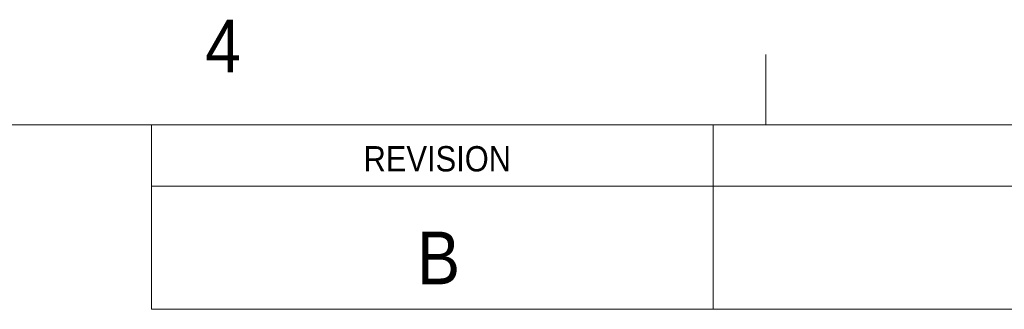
# Model space of a CAD drawing. Header units: inches. Extents: x 0.5 to 16.5, y 0.2 to 10.8.
# Tile 3 of 9: x 9.14 to 10.894, y 10.272 to 10.787. Entities that reach past the tile are written whole.
import ezdxf

# ---------------------------------------------------------------- set-up
doc = ezdxf.new("R2010")
doc.units = ezdxf.units.IN
doc.header["$MEASUREMENT"] = 0
doc.styles.add('SLDTEXTSTYLE1', font='GOTHIC.TTF', dxfattribs={"width": 0.913})

msp = doc.modelspace()

# ---------------------------------------------------------------- linework, layer by layer
at = {"color": 7, "linetype": 'Continuous', "lineweight": 0}
for p, q in [((10.4688, 10.6), (10.4688, 10.725)), ((0.625, 10.6), (16.375, 10.6)), ((9.375, 10.2719), (9.375, 10.6)), ((10.375, 10.2719), (10.375, 10.6)), ((9.375, 10.4906), (16.3718, 10.4906)), ((9.375, 10.2719), (16.3718, 10.2719))]:
    msp.add_line(p, q, dxfattribs=at)

# ---------------------------------------------------------------- texts
at = {"color": 7, "linetype": 'Continuous', "lineweight": 0, "style": 'SLDTEXTSTYLE1'}
for s, insert, char_height, attachment_point in [('4', (9.4705, 10.7869), 0.0937, 1), ('REVISION', (9.8837, 10.5621), 0.045, 2), ('B', (9.8861, 10.4101), 0.0937, 2)]:
    msp.add_mtext(s, dxfattribs=dict(at, insert=insert, char_height=char_height, attachment_point=attachment_point))

doc.saveas('drawing.dxf')
